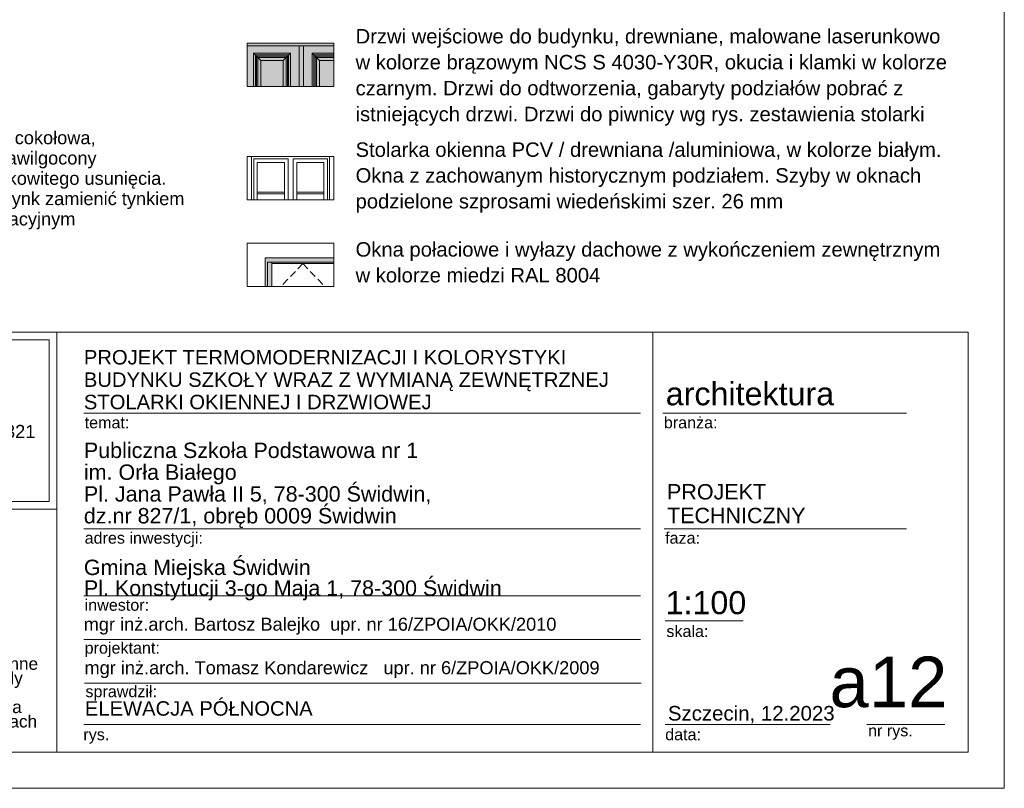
# Model space of a CAD drawing. Extents: x -396299 to -11759, y -15022 to 18278.
# Tile 55 of 205: x -280166 to -266544, y -11422 to -784. Entities that reach past the tile are written whole.
import ezdxf

# ---------------------------------------------------------------- set-up
doc = ezdxf.new("R2010")
doc.units = 0
doc.header["$MEASUREMENT"] = 0
doc.linetypes.add('Krawędzie ukryte', pattern=[150, 100, -50])
doc.layers.add('Arch okna_Nr_Pióra__14', color=7, linetype='Continuous', lineweight=18, true_color=0xbd8b17)
for name, color, linetype, lineweight in [('Arch okna_Nr_Pióra__32', 34, 'Continuous', 15), ('Arch okna_Nr_Pióra__5', 7, 'Continuous', 13), ('Arch opisy_Nr_Pióra__1', 7, 'Continuous', 25), ('Arch opisy_Nr_Pióra__21', 7, 'Continuous', 13), ('Arch opisy_Nr_Pióra__5', 7, 'Continuous', 13), ('ARCH TABELA_Nr_Pióra__1', 7, 'Continuous', 25), ('ARCH TABELA_Nr_Pióra__21', 7, 'Continuous', 13), ('ARCH TABELA_Nr_Pióra__7', 7, 'Continuous', 13), ('INWENT. DRZWI_Nr_Pióra__21', 7, 'Continuous', 13), ('INWENT. OKNA_Nr_Pióra__21', 7, 'Continuous', 13), ('INWENT.ŚCIANY_Nr_Pióra__21', 7, 'Continuous', 13)]:
    doc.layers.add(name, color=color, linetype=linetype, lineweight=lineweight)
doc.styles.add('GENERATED_STYLE_10', font='arial.ttf')
doc.styles.add('GENERATED_STYLE_5', font='arial.ttf')
doc.styles.add('GENERATED_STYLE_7', font='arial.ttf')

msp = doc.modelspace()

# ---------------------------------------------------------------- hatches: boundary and pattern name
at = {"layer": 'Arch okna_Nr_Pióra__14', "linetype": 'Continuous', "lineweight": 0, "true_color": 0x8d6811}
msp.add_hatch(color=44, dxfattribs=at).paths.add_polyline_path([(-275818.6, -1109), (-277018.6, -1109), (-277018.6, -1709), (-275818.6, -1709)], flags=0)
at = {"layer": 'Arch okna_Nr_Pióra__32', "linetype": 'Continuous', "lineweight": 0, "true_color": 0x603000}
msp.add_hatch(color=48, dxfattribs=at).paths.add_polyline_path([(-276678.6, -4479), (-276678.6, -4159), (-275818.6, -4159), (-275818.6, -4079), (-276768.6, -4079), (-276768.6, -4479)], flags=0)

# ---------------------------------------------------------------- linework, layer by layer
at = {"layer": 'Arch okna_Nr_Pióra__5', "linetype": 'Krawędzie ukryte'}
for q in [(-276551, -4479), (-275946.2, -4479)]:
    msp.add_line((-276248.6, -4159), q, dxfattribs=at)
at = {"layer": 'Arch opisy_Nr_Pióra__21', "linetype": 'Continuous'}
for p, q in [((-277018.6, -3279), (-277018.6, -2679)), ((-277018.6, -2679), (-275818.6, -2679)), ((-275818.6, -2679), (-275818.6, -3279)), ((-275818.6, -3279), (-277018.6, -3279)), ((-277018.6, -4479), (-277018.6, -3879)), ((-277018.6, -3879), (-275818.6, -3879)), ((-275818.6, -3879), (-275818.6, -4479)), ((-275818.6, -4479), (-277018.6, -4479))]:
    msp.add_line(p, q, dxfattribs=at)
at = {"layer": 'ARCH TABELA_Nr_Pióra__21', "linetype": 'Continuous'}
for p, q in [((-266543.7, 18278.4), (-266543.7, -11421.6)), ((-284543.7, -5110.5), (-267043.7, -5110.5)), ((-284543.7, -5110.5), (-279650.1, -5110.5)), ((-279650.1, -5110.5), (-279650.1, -10921.6)), ((-279650.1, -7557.3), (-279650.1, -5110.5)), ((-271405.4, -5110.5), (-271405.4, -10921.6)), ((-267043.7, -5110.5), (-267043.7, -10921.6)), ((-284437.4, -5216.9), (-279756.5, -5216.9)), ((-279756.5, -7450.9), (-279756.5, -5216.9)), ((-279650.1, -10921.6), (-279650.1, -5510.5)), ((-279277.9, -6231.1), (-271578.1, -6231.1)), ((-271266.1, -6231.1), (-267898.8, -6231.1)), ((-284437.4, -7450.9), (-279756.5, -7450.9)), ((-284543.7, -7557.3), (-279650.1, -7557.3)), ((-279277.9, -7831.6), (-271578.1, -7831.6)), ((-271248.7, -7831.6), (-267898.8, -7831.6)), ((-279277.9, -8759.6), (-271578.1, -8759.6)), ((-271236.9, -9103.8), (-270157.2, -9103.8)), ((-279277.9, -9362), (-271578.1, -9362)), ((-279267.2, -9964.3), (-271567.4, -9964.3)), ((-279277.9, -10539.2), (-271578.1, -10539.2)), ((-271236.9, -10539.2), (-268955.1, -10539.2)), ((-268446.4, -10539.2), (-267366.8, -10539.2)), ((-284543.7, -10921.6), (-279650.1, -10921.6)), ((-267043.7, -10921.6), (-279650.1, -10921.6)), ((-266543.7, -11421.6), (-341543.7, -11421.6))]:
    msp.add_line(p, q, dxfattribs=at)
at = {"layer": 'INWENT. DRZWI_Nr_Pióra__21', "linetype": 'Continuous'}
for p, q in [((-275818.6, -1147.7), (-277018.6, -1147.7)), ((-276300, -1147.7), (-276300, -1709)), ((-276240, -1147.7), (-276240, -1709)), ((-276930, -1247.7), (-276420, -1247.7)), ((-276930, -1247.7), (-276830, -1347.7)), ((-276930, -1709), (-276930, -1247.7)), ((-276905, -1272.7), (-276445, -1272.7)), ((-276905, -1709), (-276905, -1272.7)), ((-276887.5, -1290.2), (-276462.5, -1290.2)), ((-276887.5, -1709), (-276887.5, -1290.2)), ((-276870, -1307.7), (-276480, -1307.7)), ((-276870, -1709), (-276870, -1307.7)), ((-276830, -1347.7), (-276520, -1347.7)), ((-276830, -1709), (-276830, -1347.7)), ((-276420, -1247.7), (-276520, -1347.7)), ((-276520, -1347.7), (-276520, -1709)), ((-276480, -1307.7), (-276480, -1709)), ((-276462.5, -1290.2), (-276462.5, -1709)), ((-276445, -1272.7), (-276445, -1709)), ((-276420, -1247.7), (-276420, -1709)), ((-276120, -1247.7), (-276120, -1709)), ((-276120, -1247.7), (-276020, -1347.7)), ((-275818.6, -1247.7), (-276120, -1247.7)), ((-276095, -1272.7), (-276095, -1709)), ((-275818.6, -1272.7), (-276095, -1272.7)), ((-276077.5, -1290.2), (-276077.5, -1709)), ((-275818.6, -1290.2), (-276077.5, -1290.2)), ((-276060, -1307.7), (-276060, -1709)), ((-275818.6, -1307.7), (-276060, -1307.7)), ((-276020, -1347.7), (-276020, -1709)), ((-275818.6, -1347.7), (-276020, -1347.7)), ((-276958.6, -3279), (-276958.6, -2679)), ((-276928.6, -2709), (-276453.6, -2709)), ((-276928.6, -3279), (-276928.6, -2709)), ((-276453.6, -3279), (-276453.6, -2709)), ((-276383.6, -2709), (-275908.6, -2709)), ((-276383.6, -3279), (-276383.6, -2709)), ((-275908.6, -3279), (-275908.6, -2709)), ((-275878.6, -3279), (-275878.6, -2679)), ((-276878.6, -2759), (-276503.6, -2759)), ((-276878.6, -3279), (-276878.6, -2759)), ((-276503.6, -3279), (-276503.6, -2759)), ((-276333.6, -2759), (-275958.6, -2759)), ((-276333.6, -3279), (-276333.6, -2759)), ((-275958.6, -3279), (-275958.6, -2759)), ((-276878.6, -3170.5), (-276503.6, -3170.5)), ((-276878.6, -3196.5), (-276503.6, -3196.5)), ((-276333.6, -3170.5), (-275958.6, -3170.5)), ((-276333.6, -3196.5), (-275958.6, -3196.5))]:
    msp.add_line(p, q, dxfattribs=at)
at = {"layer": 'INWENT. OKNA_Nr_Pióra__21', "linetype": 'Continuous'}
for p, q in [((-276768.6, -4079), (-276768.6, -4479)), ((-275818.6, -4079), (-276768.6, -4079)), ((-275818.6, -4139), (-276738.6, -4139)), ((-276738.6, -4479), (-276738.6, -4139)), ((-276678.6, -4479), (-276678.6, -4139)), ((-275818.6, -4159), (-276678.6, -4159))]:
    msp.add_line(p, q, dxfattribs=at)
at = {"layer": 'INWENT.ŚCIANY_Nr_Pióra__21', "linetype": 'Continuous'}
for p, q in [((-277018.6, -1709), (-277018.6, -1109)), ((-277018.6, -1109), (-275818.6, -1109)), ((-275818.6, -1109), (-275818.6, -1709)), ((-275818.6, -1709), (-277018.6, -1709))]:
    msp.add_line(p, q, dxfattribs=at)

# ---------------------------------------------------------------- texts
at = {"layer": 'Arch opisy_Nr_Pióra__1', "linetype": 'Continuous', "char_height": 200, "width": 8549.677, "attachment_point": 1, "style": 'GENERATED_STYLE_5'}
for s, insert, line_spacing_factor in [('{Drzwi wejściowe do budynku, drewniane, malowane laserunkowo \\Pw kolorze brązowym NCS S 4030-Y30R, okucia i klamki w kolorze czarnym. Drzwi do odtworzenia, gabaryty podziałów pobrać z istniejących drzwi. Drzwi do piwnicy wg rys. zestawienia stolarki}', (-275518.6, -912.6), 1.07739), ('{Stolarka okienna PCV / drewniana /aluminiowa, w kolorze białym. \\POkna z zachowanym historycznym podziałem. Szyby w oknach\\Ppodzielone szprosami wiedeńskimi szer. 26 mm}', (-275518.6, -2482.6), 1.070232), ('{Okna połaciowe i wyłazy dachowe z wykończeniem zewnętrznym\\Pw kolorze miedzi RAL 8004}', (-275518.6, -3863.3), 1.070449)]:
    msp.add_mtext(s, dxfattribs=dict(at, insert=insert, line_spacing_factor=line_spacing_factor))
at = {"layer": 'Arch opisy_Nr_Pióra__5', "linetype": 'Continuous', "insert": (-281002.5, -2327.7), "char_height": 180, "width": 5394.216, "attachment_point": 1, "line_spacing_factor": 0.936484, "style": 'GENERATED_STYLE_10'}
msp.add_mtext('{Część cokołowa, \\Ptynk zawilgocony\\Pdo całkowitego usunięcia. \\PStary tynk zamienić tynkiem \\Prenowacyjnym}', dxfattribs=at)
at = {"layer": 'ARCH TABELA_Nr_Pióra__1', "linetype": 'Continuous'}
for s, insert, char_height, attachment_point, line_spacing_factor, style in [('{PROJEKT \\PTECHNICZNY}', (-271210, -7211.3), 212.84, 1, 0.9248, 'GENERATED_STYLE_7'), ('{Gmina Miejska Świdwin\\PPl. Konstytucji 3-go Maja 1, 78-300 Świdwin}', (-279277.9, -8820.9), 212.766, 7, 0.807442, 'GENERATED_STYLE_5')]:
    msp.add_mtext(s, dxfattribs=dict(at, insert=insert, char_height=char_height, attachment_point=attachment_point, line_spacing_factor=line_spacing_factor, style=style))
at = {"layer": 'ARCH TABELA_Nr_Pióra__7', "linetype": 'Continuous', "attachment_point": 7}
for s, insert, char_height, line_spacing_factor, style in [('{PROJEKT TERMOMODERNIZACJI I KOLORYSTYKI\\PBUDYNKU SZKOŁY WRAZ Z WYMIANĄ ZEWNĘTRZNEJ \\PSTOLARKI OKIENNEJ I DRZWIOWEJ }', (-279277.9, -6178.3), 200, 0.928963, 'GENERATED_STYLE_7'), ('{Publiczna Szkoła Podstawowa nr 1\\Pim. Orła Białego\\PPl. Jana Pawła II 5, 78-300 Świdwin, \\Pdz.nr 827/1, obręb 0009 Świdwin}', (-279277.9, -7819.9), 212.766, 0.850494, 'GENERATED_STYLE_5')]:
    msp.add_mtext(s, dxfattribs=dict(at, insert=insert, char_height=char_height, line_spacing_factor=line_spacing_factor, style=style))
at = {"layer": 'ARCH TABELA_Nr_Pióra__7', "linetype": 'Continuous'}
for s, insert, char_height, attachment_point, style in [('{architektura}', (-271227.5, -5801.5), 319.16, 1, 'GENERATED_STYLE_5'), ('{branża:}', (-271254.3, -6279.9), 159.58, 1, 'GENERATED_STYLE_5'), ('{temat:}', (-279267.2, -6279.9), 159.58, 1, 'GENERATED_STYLE_5'), ('{adres inwestycji:}', (-279267.2, -7876.6), 159.58, 1, 'GENERATED_STYLE_5'), ('{faza:}', (-271236.9, -7876.6), 159.58, 1, 'GENERATED_STYLE_5'), ('{1:100}', (-271229.6, -8692.6), 319.16, 1, 'GENERATED_STYLE_5'), ('{inwestor:}', (-279267.2, -8804.6), 159.58, 1, 'GENERATED_STYLE_5'), ('{mgr inż.arch. Bartosz Balejko  upr. nr 16/ZPOIA/OKK/2010}', (-279280.1, -9060.1), 180, 1, 'GENERATED_STYLE_5'), ('{skala:}', (-271219.2, -9168.1), 159.58, 1, 'GENERATED_STYLE_5'), ('{projektant:}', (-279267.2, -9398.5), 159.58, 1, 'GENERATED_STYLE_5'), ('{mgr inż.arch. Tomasz Kondarewicz   upr. nr 6/ZPOIA/OKK/2009}', (-279269.4, -9662.5), 180, 1, 'GENERATED_STYLE_5'), ('{a12}', (-267331, -9599.2), 700, 3, 'GENERATED_STYLE_5'), ('{sprawdził:}', (-279256.5, -10000.8), 159.58, 1, 'GENERATED_STYLE_5'), ('{ELEWACJA PÓŁNOCNA}', (-279264.1, -10216.3), 200, 1, 'GENERATED_STYLE_7'), ('{Szczecin, 12.2023}', (-271198.2, -10281.9), 202.128, 1, 'GENERATED_STYLE_5'), ('{data:}', (-271235.5, -10596.4), 159.58, 1, 'GENERATED_STYLE_5'), ('{nr rys.}', (-268428.7, -10543), 159.58, 1, 'GENERATED_STYLE_5'), ('{rys.}', (-279285.1, -10596.4), 159.58, 1, 'GENERATED_STYLE_5')]:
    msp.add_mtext(s, dxfattribs=dict(at, insert=insert, char_height=char_height, attachment_point=attachment_point, style=style))
at = {"layer": 'ARCH TABELA_Nr_Pióra__7', "linetype": 'Continuous', "style": 'GENERATED_STYLE_5'}
for s, insert, char_height, width, attachment_point, line_spacing_factor in [('{ul.Różana 6, 78-300 Świdwin\\PNIP 672-168-25-82 Regon 331349321\\Ptel.: +48 501 059 462\\Pmail: bartekbalejko@o2.pl}', (-282096.9, -6043.7), 180.852, 7974.447, 2, 1.156383), ('{UWAGA:\\PKopiowanie, publikacje oraz wszelkie inne formy wykorzystania projektu bez zgody autorów będą naruszeniem przepisówwynikających z Ustawy z dnia 4.02.1994 r. o prawie autorskim i prawach pokrewnych.}', (-284338.6, -9411.9), 170.2128, 4483.408, 1, 0.703415)]:
    msp.add_mtext(s, dxfattribs=dict(at, insert=insert, char_height=char_height, width=width, attachment_point=attachment_point, line_spacing_factor=line_spacing_factor))

doc.saveas('drawing.dxf')
